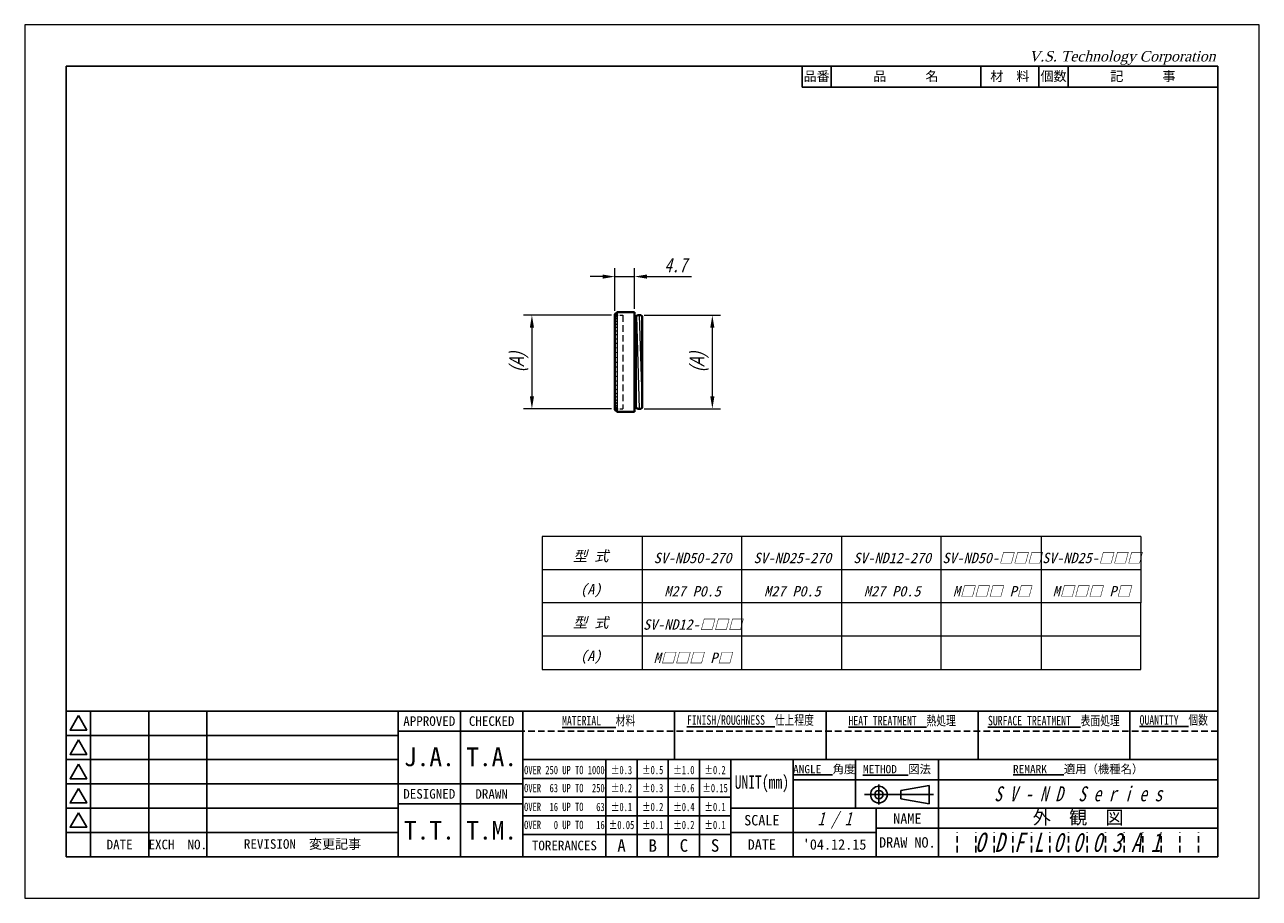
# Model space of a CAD drawing. Header units: millimetres. Extents: x 0 to 297, y 0 to 210.
import ezdxf
from ezdxf.enums import TextEntityAlignment as Align

# ---------------------------------------------------------------- set-up
doc = ezdxf.new("R2010")
doc.units = ezdxf.units.MM
doc.header["$LTSCALE"] = 0.25
doc.linetypes.add('HIDDEN', pattern=[9.525, 6.35, -3.175])
for name, color, linetype, lineweight in [('11-太線', 7, 'Continuous', 40), ('12-中線', 7, 'Continuous', 20), ('3-かくれ線', 5, 'HIDDEN', 20), ('4-寸法線', 5, 'Continuous', 20), ('5-文字', 5, 'Continuous', 20), ('6-図面枠', 5, 'Continuous', 25), ('補助線', 254, 'Continuous', 0)]:
    doc.layers.add(name, color=color, linetype=linetype, lineweight=lineweight)
doc.styles.add('(TNK)aSS', font='MS Gothic.ttf', dxfattribs={"width": 0.75, "oblique": 15, "height": 3.5})
doc.styles.add('italic_01', font='MS Gothic.ttf', dxfattribs={"width": 0.75, "oblique": 15, "height": 2})
doc.styles.add('narrow_01', font='MS Gothic.ttf', dxfattribs={"width": 0.75, "height": 2})
doc.styles.add('VST', font='CENTURY.TTF', dxfattribs={"oblique": 15, "height": 2.5})
doc.dimstyles.new('TMIZO', dxfattribs={"dimscale": 0, "dimtxt": 3.5, "dimasz": 3, "dimexe": 2, "dimexo": 0.8, "dimgap": 1, "dimtad": 3, "dimtoh": 1, "dimdec": 1, "dimrnd": 0.005, "dimdsep": 46, "dimtxsty": '(TNK)aSS', "dimcen": 0, "dimclrd": 5, "dimclre": 5, "dimclrt": 5, "dimaunit": 1, "dimadec": 0, "dimazin": 2, "dimtfac": 1, "dimtdec": 1, "dimtmove": 0, "dimatfit": 3, "dimfxl": 1, "dimtolj": 1, "dimtzin": 0, "dimlwd": -1, "dimlwe": -1, "dimarcsym": 0})

# ---------------------------------------------------------------- blocks, each defined once
blk = doc.blocks.new('*D1')
at = {"layer": '4-寸法線', "color": 5}
for p, q in [((141.2, 140.16), (120.02, 140.16)), ((122.02, 137.16), (122.02, 120.66)), ((141.2, 117.66), (120.02, 117.66))]:
    blk.add_line(p, q, dxfattribs=at)
for points in [[(121.52, 137.16), (122.52, 137.16), (122.02, 140.16)], [(121.52, 120.66), (122.52, 120.66), (122.02, 117.66)]]:
    blk.add_solid(points, dxfattribs=at)
at = {"layer": 'Defpoints', "color": 0}
for p in [(142, 140.16), (122.02, 117.66), (142, 117.66)]:
    blk.add_point(p, dxfattribs=at)
at = {"layer": '4-寸法線', "color": 5, "insert": (118.86, 128.91), "char_height": 3.5, "attachment_point": 5, "rotation": 90, "style": '(TNK)aSS'}
blk.add_mtext('\\A1;{\\fMS UI Gothic|b0|i0|c0|p17;(A)}', dxfattribs=at)
blk = doc.blocks.new('*D2')
at = {"layer": '4-寸法線', "color": 5}
for p, q in [((149.05, 140.16), (167.42, 140.16)), ((165.42, 120.66), (165.42, 137.16)), ((149.05, 117.66), (167.42, 117.66))]:
    blk.add_line(p, q, dxfattribs=at)
for points in [[(164.92, 137.16), (165.92, 137.16), (165.42, 140.16)], [(164.92, 120.66), (165.92, 120.66), (165.42, 117.66)]]:
    blk.add_solid(points, dxfattribs=at)
at = {"layer": 'Defpoints', "color": 0}
for p in [(148.25, 140.16), (165.42, 140.16), (148.25, 117.66)]:
    blk.add_point(p, dxfattribs=at)
at = {"layer": '4-寸法線', "color": 5, "insert": (162.25, 128.91), "char_height": 3.5, "attachment_point": 5, "rotation": 90, "style": '(TNK)aSS'}
blk.add_mtext('\\A1;{\\fMS UI Gothic|b0|i0|c0|p17;(A)}', dxfattribs=at)
blk = doc.blocks.new('*D3')
at = {"layer": '5-文字', "color": 5}
for p, q in [((139, 149.45), (136, 149.45)), ((142, 141.21), (142, 151.45)), ((142, 149.45), (146.7, 149.45)), ((146.7, 141.71), (146.7, 151.45)), ((149.7, 149.45), (160.41, 149.45))]:
    blk.add_line(p, q, dxfattribs=at)
for points in [[(139, 149.95), (139, 148.95), (142, 149.45)], [(149.7, 149.95), (149.7, 148.95), (146.7, 149.45)]]:
    blk.add_solid(points, dxfattribs=at)
at = {"layer": 'Defpoints', "color": 0}
for p in [(146.7, 149.45), (142, 140.41), (146.7, 140.91)]:
    blk.add_point(p, dxfattribs=at)
at = {"layer": '5-文字', "color": 5, "insert": (156.56, 152.2), "char_height": 3.5, "attachment_point": 5, "style": '(TNK)aSS'}
blk.add_mtext('\\A1;4.7', dxfattribs=at)

msp = doc.modelspace()

# ---------------------------------------------------------------- linework, layer by layer
at = {"layer": '11-太線'}
for p, q in [((142, 140.41), (142.5, 140.91)), ((142, 140.41), (142, 117.41)), ((146.7, 140.91), (142.5, 140.91)), ((146.7, 116.91), (146.7, 140.91)), ((147.2, 139.91), (146.7, 139.91)), ((147.2, 139.91), (147.45, 140.16)), ((147.45, 140.16), (148.25, 140.16)), ((148.25, 140.16), (148.5, 139.91)), ((148.5, 139.91), (148.5, 117.91)), ((142, 117.41), (142.5, 116.91)), ((142.5, 116.91), (146.7, 116.91)), ((147.2, 117.91), (146.7, 117.91)), ((147.2, 117.91), (147.45, 117.66)), ((148.25, 117.66), (147.45, 117.66)), ((148.25, 117.66), (148.5, 117.91))]:
    msp.add_line(p, q, dxfattribs=at)
at = {"layer": '12-中線'}
for p, q in [((142, 140.36), (142.5, 140.86)), ((142, 140.19), (142.5, 140.68)), ((142, 139.92), (142.5, 140.4)), ((142, 139.54), (142.5, 140)), ((142.5, 140.91), (142.5, 116.91)), ((147.2, 139.91), (147.85, 117.66)), ((147.2, 117.91), (147.2, 139.91)), ((147.85, 140.16), (148.5, 117.91)), ((142, 139.06), (142.5, 139.5)), ((142, 138.47), (142.5, 138.89)), ((142, 137.8), (142.5, 138.19)), ((142, 137.04), (142.5, 137.4)), ((142, 136.21), (142.5, 136.53)), ((142, 135.3), (142.5, 135.58)), ((142, 134.33), (142.5, 134.57)), ((142, 133.31), (142.5, 133.51)), ((142, 132.25), (142.5, 132.4)), ((142, 131.16), (142.5, 131.25)), ((142, 130.04), (142.5, 130.09)), ((142, 128.91), (142.5, 128.91)), ((142, 127.79), (142.5, 127.74)), ((142, 126.67), (142.5, 126.57)), ((142, 125.57), (142.5, 125.43)), ((142, 124.51), (142.5, 124.32)), ((142, 123.49), (142.5, 123.26)), ((142, 122.52), (142.5, 122.25)), ((142, 121.62), (142.5, 121.3)), ((142, 120.78), (142.5, 120.43)), ((142, 120.02), (142.5, 119.64)), ((142, 119.35), (142.5, 118.94)), ((142, 118.77), (142.5, 118.33)), ((142, 118.29), (142.5, 117.83)), ((142, 117.91), (142.5, 117.43)), ((142, 117.63), (142.5, 117.14)), ((142, 117.47), (142.5, 116.97))]:
    msp.add_line(p, q, dxfattribs=at)
at = {"layer": '3-かくれ線', "ltscale": 0.5}
for p, q in [((142, 140.16), (143.9, 140.16)), ((142, 117.66), (143.9, 117.66))]:
    msp.add_line(p, q, dxfattribs=at)
at = {"layer": '3-かくれ線'}
msp.add_line((143.9, 140.16), (143.9, 117.66), dxfattribs=at)
at = {"layer": '5-文字'}
for p, q in [((124.5, 87), (124.5, 55)), ((268.5, 87), (124.5, 87)), ((148.5, 87), (148.5, 55)), ((172.5, 71), (172.5, 87)), ((196.5, 87), (196.5, 71)), ((220.5, 71), (220.5, 87)), ((244.5, 87), (244.5, 55)), ((268.5, 87), (268.5, 71)), ((124.5, 79), (268.5, 79)), ((268.5, 71), (124.5, 71)), ((172.5, 55), (172.5, 71)), ((196.5, 71), (196.5, 55)), ((220.5, 55), (220.5, 71)), ((268.5, 55), (268.5, 71)), ((268.5, 63), (124.5, 63)), ((124.5, 55), (268.5, 55))]:
    msp.add_line(p, q, dxfattribs=at)
at = {"layer": '6-図面枠'}
for p, q in [((10, 200), (10, 10)), ((287, 200), (10, 200)), ((187, 195), (187, 200)), ((194, 195), (194, 200)), ((230, 195), (230, 200)), ((244, 195), (244, 200)), ((251, 195), (251, 200)), ((287, 10), (287, 200)), ((287, 195), (187, 195)), ((287, 45), (10, 45)), ((15.83, 45), (15.83, 10)), ((29.83, 45), (29.83, 10)), ((43.83, 45), (43.83, 10)), ((89.83, 45), (89.83, 10)), ((104.83, 45), (104.83, 10)), ((119.83, 45), (119.83, 10)), ((156.33, 33.33), (156.33, 45)), ((192.83, 33.33), (192.83, 45)), ((229.33, 33.33), (229.33, 45)), ((265.83, 33.33), (265.83, 45)), ((15.83, 39.17), (10, 39.17)), ((29.83, 39.17), (15.83, 39.17)), ((43.83, 39.17), (29.83, 39.17)), ((89.83, 39.17), (43.83, 39.17)), ((119.83, 40.17), (89.83, 40.17)), ((15.83, 33.33), (10, 33.33)), ((29.83, 33.33), (15.83, 33.33)), ((43.83, 33.33), (29.83, 33.33)), ((89.83, 33.33), (43.83, 33.33)), ((287, 33.33), (119.83, 33.33)), ((139.83, 10), (139.83, 33.33)), ((147.33, 10), (147.33, 33.33)), ((154.83, 10), (154.83, 33.33)), ((162.33, 10), (162.33, 33.33)), ((169.83, 10), (169.83, 33.33)), ((184.83, 21.67), (184.83, 33.33)), ((199.83, 21.67), (199.83, 33.33)), ((219.83, 10), (219.83, 33.33)), ((15.83, 27.5), (10, 27.5)), ((29.83, 27.5), (15.83, 27.5)), ((43.83, 27.5), (29.83, 27.5)), ((89.83, 27.5), (43.83, 27.5)), ((119.83, 27.5), (89.83, 27.5)), ((169.83, 28.83), (119.83, 28.83)), ((287, 28.5), (184.83, 28.5)), ((205.48, 27.33), (205.48, 22.53)), ((217.6, 27.15), (210.8, 25.94)), ((217.6, 24.93), (217.6, 27.15)), ((169.83, 24.33), (119.83, 24.33)), ((202, 24.93), (218.66, 24.93)), ((210.8, 24.93), (210.8, 25.94)), ((210.8, 24.93), (210.8, 23.91)), ((217.6, 22.7), (210.8, 23.91)), ((217.6, 24.93), (217.6, 22.7)), ((15.83, 21.67), (10, 21.67)), ((29.83, 21.67), (15.83, 21.67)), ((43.83, 21.67), (29.83, 21.67)), ((89.83, 21.67), (43.83, 21.67)), ((119.83, 22.67), (89.83, 22.67)), ((169.83, 21.67), (287, 21.67)), ((184.83, 10), (184.83, 21.67)), ((204.83, 10), (204.83, 21.67)), ((169.83, 19.83), (119.83, 19.83)), ((15.83, 15.83), (10, 15.83)), ((29.83, 15.83), (15.83, 15.83)), ((43.83, 15.83), (29.83, 15.83)), ((89.83, 15.83), (43.83, 15.83)), ((169.83, 15.33), (119.83, 15.33)), ((204.83, 15.83), (169.83, 15.83)), ((287, 16.83), (204.83, 16.83)), ((219.83, 16.83), (219.83, 10)), ((10, 10), (287, 10))]:
    msp.add_line(p, q, dxfattribs=at)
at = {"layer": '6-図面枠', "linetype": 'HIDDEN'}
msp.add_line((287, 40.17), (119.83, 40.17), dxfattribs=at)
at = {"layer": '6-図面枠', "color": 2, "linetype": 'HIDDEN'}
for p, q in [((224.3, 11), (224.3, 15.83)), ((228.77, 11), (228.77, 15.83)), ((233.23, 11), (233.23, 15.83)), ((237.7, 11), (237.7, 15.83)), ((242.17, 11), (242.17, 15.83)), ((246.63, 11), (246.63, 15.83)), ((251.1, 11), (251.1, 15.83)), ((255.57, 11), (255.57, 15.83)), ((260.03, 11), (260.03, 15.83)), ((264.5, 11), (264.5, 15.83)), ((268.97, 11), (268.97, 15.83)), ((273.43, 11), (273.43, 15.83)), ((277.9, 11), (277.9, 15.83)), ((282.37, 11), (282.37, 15.83))]:
    msp.add_line(p, q, dxfattribs=at)
at = {"layer": '6-図面枠'}
for points in [[(12.92, 43.92), (10.9, 40.42), (14.94, 40.42)], [(12.92, 38.08), (10.9, 34.58), (14.94, 34.58)], [(12.92, 32.25), (10.9, 28.75), (14.94, 28.75)], [(12.92, 26.42), (10.9, 22.92), (14.94, 22.92)], [(12.92, 20.58), (10.9, 17.08), (14.94, 17.08)]]:
    msp.add_lwpolyline(points, close=True, dxfattribs=at)
for radius in [2, 1]:
    msp.add_circle((205.48, 24.93), radius, dxfattribs=at)
at = {"layer": '補助線'}
for p, q in [((297, 210), (0, 210)), ((0, 210), (0, 0)), ((297, 0), (297, 210)), ((0, 0), (297, 0))]:
    msp.add_line(p, q, dxfattribs=at)

# ---------------------------------------------------------------- texts
at = {"layer": '5-文字', "style": '(TNK)aSS', "oblique": 15}
for s, p in [('型 式', (136.18, 81.03)), ('SV-ND50-□□□', (232.68, 80.56)), ('SV-ND25-□□□', (256.68, 80.56)), ('SV-ND50-270', (160.68, 80.56)), ('SV-ND25-270', (184.68, 80.56)), ('SV-ND12-270', (208.68, 80.56)), ('(A)', (136.18, 73.03)), ('M27 P0.5', (160.68, 72.56)), ('M27 P0.5', (184.68, 72.56)), ('M27 P0.5', (208.68, 72.56)), ('M□□□ P□', (232.68, 72.56)), ('M□□□ P□', (256.68, 72.56)), ('型 式', (136.18, 65.03)), ('SV-ND12-□□□', (160.68, 64.56)), ('(A)', (136.18, 57.03)), ('M□□□ P□', (160.68, 56.56))]:
    msp.add_text(s, height=2.5, dxfattribs=at).set_placement(p, align=Align.CENTER)
at = {"layer": '6-図面枠'}
for s, insert, char_height, width, attachment_point, style in [('V.S. Technology Corporation', (241.58, 203.67), 2.5, 50, 1, 'VST'), ('{\\fＭＳ ゴシック|b0|i0|c128|p49;\\LFINISH/ROUGHNESS\\l  仕上程度}', (174.58, 42.58), 2.3, 36.5, 5, 'narrow_01'), ('{\\fＭＳ ゴシック|b0|i0|c128|p49;\\LHEAT TREATMENT\\l  熱処理}', (211.08, 42.58), 2.3, 36.5, 5, 'narrow_01'), ('{\\fＭＳ ゴシック|b0|i0|c128|p49;\\LSURFACE TREATMENT\\l  表面処理}', (247.58, 42.58), 2.3, 36.5, 5, 'narrow_01'), ('{\\fＭＳ ゴシック|b0|i0|c128|p49;\\LQUANTITY\\l  個数}', (276.42, 42.58), 2.3, 21.1667, 5, 'narrow_01'), ('{\\fＭＳ ゴシック|b0|i0|c128|p49;\\LMATERIAL\\l   材料}', (138.08, 42.58), 2.3, 36.5, 5, 'narrow_01'), ('OVER 250 UP TO 1000', (129.83, 30.82), 2, 20, 5, 'narrow_01'), ('±0.3', (143.58, 30.82), 2, 7.5, 5, 'narrow_01'), ('±0.5', (151.08, 30.82), 2, 7.5, 5, 'narrow_01'), ('±1.0', (158.58, 30.82), 2, 7.5, 5, 'narrow_01'), ('±0.2', (166.08, 30.82), 2, 7.5, 5, 'narrow_01'), ('UNIT(mm)', (177.33, 27.5), 3.2, 15, 5, 'narrow_01'), ('OVER  63 UP TO  250', (129.83, 26.48), 2, 20, 5, 'narrow_01'), ('±0.2', (143.58, 26.48), 2, 7.5, 5, 'narrow_01'), ('{\\fＭＳ ゴシック|b0|i0|c128|p49;±0.3}', (151.08, 26.48), 2, 7.5, 5, 'narrow_01'), ('{\\fＭＳ ゴシック|b0|i0|c128|p49;±0.6}', (158.58, 26.48), 2, 7.5, 5, 'narrow_01'), ('{\\fＭＳ ゴシック|b0|i0|c128|p49;±0.15}', (166.08, 26.48), 2, 7.5, 5, 'narrow_01'), ('S V - N D  S e r i e s', (253.42, 25.08), 3.6, 67.1667, 5, 'italic_01'), ('OVER  16 UP TO   63', (129.83, 21.95), 2, 20, 5, 'narrow_01'), ('{\\fＭＳ ゴシック|b0|i0|c128|p49;±0.1}', (143.58, 21.95), 2, 7.5, 5, 'narrow_01'), ('{\\fＭＳ ゴシック|b0|i0|c128|p49;±0.2}', (151.08, 21.95), 2, 7.5, 5, 'narrow_01'), ('{\\fＭＳ ゴシック|b0|i0|c128|p49;±0.4}', (158.58, 21.95), 2, 7.5, 5, 'narrow_01'), ('{\\fＭＳ ゴシック|b0|i0|c128|p49;±0.1}', (166.08, 21.95), 2, 7.5, 5, 'narrow_01'), ('1 / 1', (194.83, 18.75), 3.2, 20, 5, 'italic_01'), ('OVER   0 UP TO   16', (129.83, 17.62), 2, 20, 5, 'narrow_01'), ('{\\fＭＳ ゴシック|b0|i0|c128|p49;±0.05}', (143.58, 17.62), 2, 7.5, 5, 'narrow_01'), ('{\\fＭＳ ゴシック|b0|i0|c128|p49;±0.1}', (151.08, 17.62), 2, 7.5, 5, 'narrow_01'), ('{\\fＭＳ ゴシック|b0|i0|c128|p49;±0.2}', (158.58, 17.62), 2, 7.5, 5, 'narrow_01'), ('{\\fＭＳ ゴシック|b0|i0|c128|p49;±0.1}', (166.08, 17.62), 2, 7.5, 5, 'narrow_01'), ('O D F L 0 0 0 3 A 1', (250.92, 13.42), 4.6, 67.1667, 5, 'italic_01')]:
    msp.add_mtext(s, dxfattribs=dict(at, insert=insert, char_height=char_height, width=width, attachment_point=attachment_point, style=style))
at = {"layer": '6-図面枠', "attachment_point": 5}
for s, insert, char_height, width in [('{\\fＭＳ ゴシック|b0|i0|c128|p49;品\u3000\u3000\u3000名}', (212, 197.5), 2.3, 36), ('{\\fＭＳ ゴシック|b0|i0|c128|p49;品番}', (190.5, 197.5), 2.3, 7), ('{\\fＭＳ ゴシック|b0|i0|c128|p49;材\u3000料}', (237, 197.5), 2.3, 14), ('{\\fＭＳ ゴシック|b0|i0|c128|p49;個数}', (247.5, 197.5), 2.3, 7), ('{\\fＭＳ ゴシック|b0|i0|c128|p49;記\u3000\u3000\u3000事}', (269, 197.5), 2.3, 36), ('{\\fＭＳ ゴシック|b0|i0|c128|p49;APPROVED}', (97.33, 42.58), 2.3, 15), ('{\\fＭＳ ゴシック|b0|i0|c128|p49;CHECKED}', (112.33, 42.58), 2.3, 15), ('{\\fＭＳ ゴシック|b0|i0|c128|p49;J.A.}', (97.35, 33.97), 4.5, 15), ('{\\fＭＳ ゴシック|b0|i0|c128|p49;T.A.}', (112.33, 33.97), 4.5, 15), ('{\\fＭＳ ゴシック|b0|i0|c128|p49;\\LANGLE\\l  角度}', (192.33, 30.92), 2, 15), ('{\\fＭＳ ゴシック|b0|i0|c128|p49;\\LMETHOD\\l  図法}', (209.83, 30.92), 2, 20), ('{\\fＭＳ ゴシック|b0|i0|c128|p49;\\LREMARK\\l   適用（機種名）}', (253.42, 30.92), 2, 67.1667), ('{\\fＭＳ ゴシック|b0|i0|c128|p49;DESIGNED}', (97.33, 25.08), 2.3, 15), ('{\\fＭＳ ゴシック|b0|i0|c128|p49;DRAWN}', (112.33, 25.08), 2.3, 15), ('{\\fＭＳ ゴシック|b0|i0|c128|p49;外\u3000観\u3000図}', (253.42, 19.25), 3.2, 67.1667), ('{\\fＭＳ ゴシック|b0|i0|c128|p49;T.T.}', (97.35, 16.33), 4.5, 15), ('{\\fＭＳ ゴシック|b0|i0|c128|p49;T.M.}', (112.33, 16.33), 4.5, 15), ('{\\fＭＳ ゴシック|b0|i0|c128|p49;SCALE}', (177.33, 18.75), 2.5, 15), ('{\\fＭＳ ゴシック|b0|i0|c128|p49;NAME}', (212.33, 19.15), 2.5, 15), ('{\\fＭＳ ゴシック|b0|i0|c128|p49;EXCH  NO.}', (36.83, 12.92), 2.3, 14), ('{\\fＭＳ ゴシック|b0|i0|c128|p49;DRAW NO.}', (212.33, 13.42), 2.5, 15), ('{\\fＭＳ ゴシック|b0|i0|c128|p49;DATE}', (22.83, 12.92), 2.3, 14), ('{\\fＭＳ ゴシック|b0|i0|c128|p49;REVISION  変更記事}', (66.83, 12.92), 2.3, 46), ('{\\fＭＳ ゴシック|b0|i0|c128|p49;TORERANCES}', (129.83, 12.67), 2.3, 20), ('{\\fＭＳ ゴシック|b0|i0|c128|p49;A}', (143.58, 12.67), 3, 7.5), ('{\\fＭＳ ゴシック|b0|i0|c128|p49;B}', (151.08, 12.67), 3, 7.5), ('{\\fＭＳ ゴシック|b0|i0|c128|p49;C}', (158.58, 12.67), 3, 7.5), ('{\\fＭＳ ゴシック|b0|i0|c128|p49;S}', (166.08, 12.67), 3, 7.5), ('{\\fＭＳ ゴシック|b0|i0|c128|p49;DATE}', (177.33, 12.92), 2.5, 15), ("{\\fMS Gothic|b0|i0|c128|p49;'04.12.15}", (194.83, 12.92), 2.5, 20)]:
    msp.add_mtext(s, dxfattribs=dict(at, insert=insert, char_height=char_height, width=width))

# ---------------------------------------------------------------- dimensions: what is measured, and where the dimension line sits
at = {"layer": '4-寸法線'}
for base, p1, p2, angle, picture, middle in [((122.02, 117.66), (142, 140.16), (142, 117.66), 90, '*D1', (118.86, 128.91)), ((165.42, 140.16), (148.25, 117.66), (148.25, 140.16), 270, '*D2', (162.25, 128.91))]:
    dim = msp.add_linear_dim(base=base, p1=p1, p2=p2, angle=angle, text='{\\fMS UI Gothic|b0|i0|c0|p17;(A)}', dimstyle='TMIZO', override={"dimscale": 1}, dxfattribs=at)
    dim.commit()
    dim.dimension.update_dxf_attribs({"geometry": picture, "text_midpoint": middle})
at = {"layer": '5-文字'}
dim = msp.add_linear_dim(base=(146.7, 149.45), p1=(142, 140.41), p2=(146.7, 140.91), dimstyle='TMIZO', override={"dimscale": 1}, dxfattribs=at)
dim.commit()
dim.dimension.update_dxf_attribs({"geometry": '*D3', "text_midpoint": (156.56, 152.2)})

doc.saveas('drawing.dxf')
